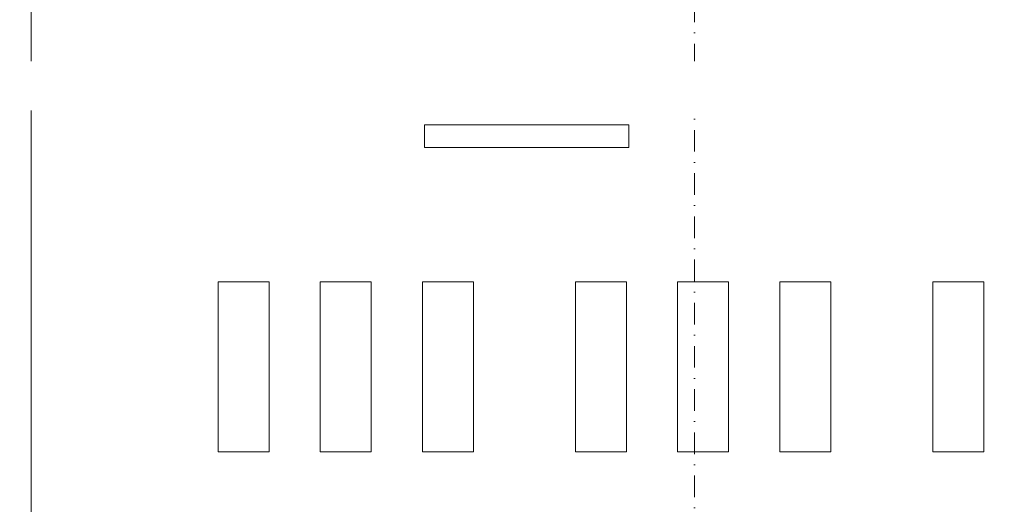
# Model space of a CAD drawing. Header units: millimetres. Extents: x -725694 to 5289369, y -1488057 to 2187451.
# Tile 235 of 256: x 138650 to 156011, y 216261 to 224812. Entities that reach past the tile are written whole.
import ezdxf
from ezdxf import colors
from ezdxf.entities.mleader import LeaderData, LeaderLine
from ezdxf.math import Vec2, Vec3

# ---------------------------------------------------------------- set-up
doc = ezdxf.new("R2010")
doc.units = ezdxf.units.MM
doc.linetypes.add('CENTERX2', pattern=[101.6, 63.5, -12.7, 12.7, -12.7])
doc.linetypes.add('DASHDOT', pattern=[25.4, 12.7, -6.35, 0, -6.35])
for name, color, linetype, lineweight in [('A99_N_txt-popis-50 @ 200', 240, 'Continuous', 9), ('A99_S_kce-pohl', 7, 'Continuous', 5), ('A99_S_osy', 1, 'CENTERX2', 5)]:
    doc.layers.add(name, color=color, linetype=linetype, lineweight=lineweight)
doc.styles.add('A99_popis', font='isocpeur.ttf')

# ---------------------------------------------------------------- blocks, each defined once
blk = doc.blocks.new('světlíky hala D1')
at = {"linetype": 'Continuous', "ltscale": 25}
for p, q in [((-30640, -8425), (-34240, -8425)), ((-34240, -8825), (-34240, -8425)), ((-30640, -8825), (-30640, -8425)), ((-30640, -8825), (-34240, -8825)), ((-37880, -11192), (-36980, -11192)), ((-37880, -14192), (-37880, -11192)), ((-36980, -14192), (-36980, -11192)), ((-36080, -11192), (-35180, -11192)), ((-36080, -14192), (-36080, -11192)), ((-35180, -14192), (-35180, -11192)), ((-34280, -11192), (-33380, -11192)), ((-34280, -14192), (-34280, -11192)), ((-33380, -14192), (-33380, -11192)), ((-31580, -11192), (-30680, -11192)), ((-31580, -14192), (-31580, -11192)), ((-30680, -14192), (-30680, -11192)), ((-29780, -11192), (-28880, -11192)), ((-29780, -14192), (-29780, -11192)), ((-28880, -14192), (-28880, -11192)), ((-27980, -11192), (-27080, -11192)), ((-27980, -14192), (-27980, -11192)), ((-27080, -14192), (-27080, -11192)), ((-25280, -11192), (-24380, -11192)), ((-25280, -14192), (-25280, -11192)), ((-24380, -14192), (-24380, -11192)), ((-37880, -14192), (-36980, -14192)), ((-36080, -14192), (-35180, -14192)), ((-34280, -14192), (-33380, -14192)), ((-31580, -14192), (-30680, -14192)), ((-29780, -14192), (-28880, -14192)), ((-27980, -14192), (-27080, -14192)), ((-25280, -14192), (-24380, -14192))]:
    blk.add_line(p, q, dxfattribs=at)

msp = doc.modelspace()

# ---------------------------------------------------------------- linework, layer by layer
at = {"layer": 'A99_S_kce-pohl', "linetype": 'Continuous', "ltscale": 25}
msp.add_lwpolyline([(138850, 232660), (138850, 232660), (138850, 214430)], dxfattribs=at)
at = {"layer": 'A99_S_osy', "linetype": 'DASHDOT', "lineweight": 5, "ltscale": 30}
msp.add_lwpolyline([(150550, 250300), (150550, 146890)], dxfattribs=at)

# ---------------------------------------------------------------- block references
at = {"layer": 'A99_S_kce-pohl', "linetype": 'Continuous', "ltscale": 25}
msp.add_blockref('světlíky hala D1', (180030, 231380), dxfattribs=at)

# ---------------------------------------------------------------- next in the draw order: leaders
at = {"layer": 'A99_N_txt-popis-50 @ 200', "lineweight": 9}
ml = msp.add_multileader_mtext('Standard', dxfattribs=at)
ml.set_content("\\A1;{\\C256;ponechat stávající obloukový světlík (osy 8\\A0;\\fArial|b0|i0|c238|p34;\\H1.08333x;\\C1;'\\A1;\\fISOCPEUR|b0|i0|c238|p34;\\H0.92308x;\\C256; až 13\\A0;\\fArial|b0|i0|c238|p34;\\H1.08333x;\\C1;')}", color=1, style='A99_popis')
ml.set_leader_properties(color=256, linetype='ByLayer', lineweight=-1)
ml.build(insert=Vec2(0, 0))
ml.multileader.update_dxf_attribs({"dogleg_length": 200, "arrow_head_size": 300, "scale": 200})
ctx = ml.context
ctx.base_point, ctx.scale, ctx.char_height, ctx.arrow_head_size, ctx.landing_gap_size, ctx.plane_origin = Vec3(91675, 223551.1), 200, 800, 300, 1000, Vec3(89551.4, 215456.1)
notes = []
notes.append((ctx, [(0, (1, 1, 0), (90875, 223551.1), (1, 0), 800, [(0, [(90875, 222300)], 0, [])])]))
ctx.mtext.insert, ctx.mtext.width, ctx.mtext.defined_height, ctx.mtext.flow_direction = Vec3(92675, 224078.5), 25983.471, 1247.5, 5
ctx.mtext.has_bg_fill, ctx.mtext.bg_color, ctx.mtext.bg_scale_factor, ctx.mtext.bg_transparency, ctx.mtext.use_window_bg_color = 1, -1073741824, 1, 0, 1
for ctx, leaders in notes:
    for number, flags, end, landing, length, lines in leaders:
        leader = LeaderData()
        leader.index, (leader.has_last_leader_line, leader.has_dogleg_vector, leader.attachment_direction) = number, flags
        leader.last_leader_point, leader.dogleg_vector, leader.dogleg_length = Vec3(end), Vec3(landing), length
        for number, points, colour, breaks in lines:
            line = LeaderLine()
            line.index, line.vertices, line.color, line.breaks = number, Vec3.list(points), colors.encode_raw_color(colour), breaks
            leader.lines.append(line)
        ctx.leaders.append(leader)

doc.saveas('drawing.dxf')
